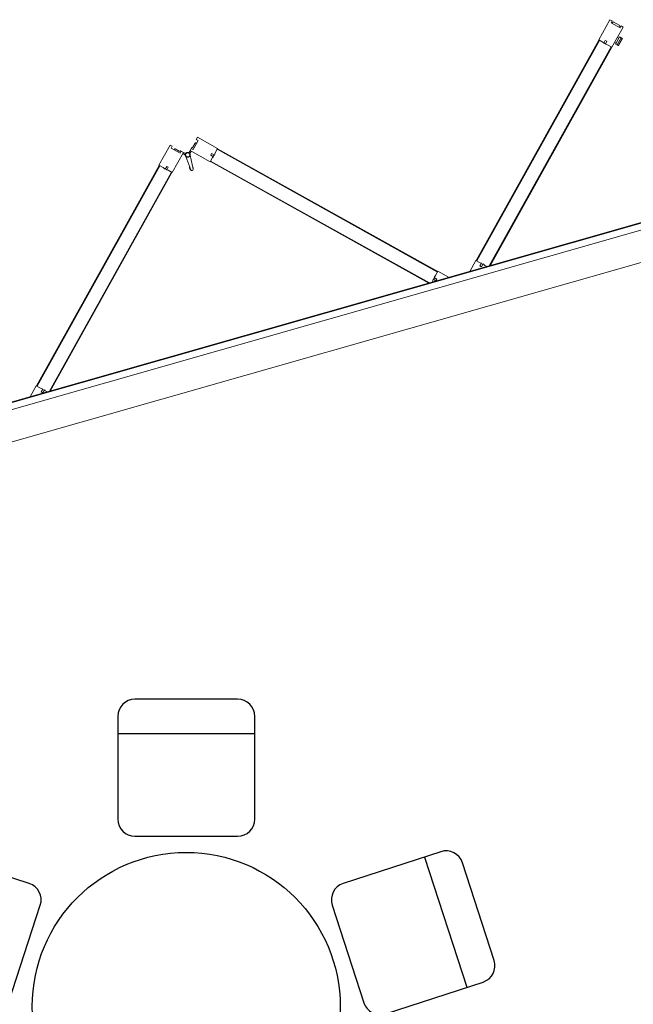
# Model space of a CAD drawing. Header units: inches. Extents: x 424 to 2043, y -237 to 445.
# Tile 100 of 256: x 738.88 to 740.89, y -138.59 to -135.36. Entities that reach past the tile are written whole.
import ezdxf

# ---------------------------------------------------------------- set-up
doc = ezdxf.new("R2010")
doc.units = ezdxf.units.IN
doc.header["$MEASUREMENT"] = 0
doc.layers.add('A-DOOR', color=31, linetype='Continuous', lineweight=9)
doc.layers.add('KH', color=8, linetype='Continuous')

# ---------------------------------------------------------------- blocks, each defined once
blk = doc.blocks.new('5-panel_Bi-fold_external_door_10806 - Type 1-V6-اول')
at = {"layer": 'A-DOOR'}
for p, q in [((-0.1205, 0.7449), (-0.1742, 0.6912)), ((-0.1148, 0.7393), (-0.1205, 0.7449)), ((-0.0274, 0.7449), (-0.033, 0.7393)), ((0.0264, 0.6912), (-0.0274, 0.7449)), ((1.3827, 0.745), (1.3289, 0.6912)), ((1.3884, 0.7393), (1.3827, 0.745)), ((-0.1198, 0.7343), (-0.1148, 0.7393)), ((-0.0957, 0.7103), (-0.1198, 0.7343)), ((-0.1103, 0.7284), (-0.112, 0.7266)), ((-0.1103, 0.7284), (-0.112, 0.7266)), ((-0.1103, 0.7284), (-0.112, 0.7266)), ((-0.097, 0.7173), (-0.1081, 0.7284)), ((-0.0908, 0.7153), (-0.0957, 0.7103)), ((-0.0909, 0.7151), (-0.0924, 0.7165)), ((-0.0851, 0.7096), (-0.0908, 0.7153)), ((-0.0571, 0.7153), (-0.0627, 0.7096)), ((-0.0521, 0.7103), (-0.0571, 0.7153)), ((-0.0554, 0.7165), (-0.0569, 0.7151)), ((-0.0281, 0.7343), (-0.0521, 0.7103)), ((-0.0397, 0.7284), (-0.0508, 0.7173)), ((-0.0358, 0.7266), (-0.0376, 0.7284)), ((-0.0358, 0.7266), (-0.0376, 0.7284)), ((-0.0358, 0.7266), (-0.0376, 0.7284)), ((-0.033, 0.7393), (-0.0281, 0.7343)), ((1.3834, 0.7343), (1.3884, 0.7393)), ((1.4074, 0.7103), (1.3834, 0.7343)), ((1.3912, 0.7354), (1.3868, 0.731)), ((1.4085, 0.7181), (1.3912, 0.7354)), ((1.4069, 0.7165), (1.4085, 0.7181)), ((1.4103, 0.7131), (1.4069, 0.7165)), ((1.4124, 0.7153), (1.4074, 0.7103)), ((1.418, 0.7096), (1.4124, 0.7153)), ((-0.7598, 0.1042), (-0.1735, 0.6905)), ((-0.7584, 0.1027), (-0.1721, 0.6891)), ((-0.1742, 0.6912), (-0.1627, 0.6797)), ((-0.1735, 0.6905), (-0.1721, 0.6891)), ((-0.1627, 0.6797), (-0.158, 0.6731)), ((-0.158, 0.6731), (-0.1507, 0.6804)), ((-0.1507, 0.6804), (-0.1464, 0.6762)), ((-0.1389, 0.6558), (-0.0851, 0.7096)), ((-0.0879, 0.7068), (-0.0837, 0.7025)), ((-0.0797, 0.7039), (-0.0853, 0.7094)), ((-0.0812, 0.695), (-0.0779, 0.648)), ((-0.0699, 0.648), (-0.0666, 0.695)), ((-0.0625, 0.7094), (-0.0681, 0.7039)), ((-0.0674, 0.7031), (-0.0676, 0.7033)), ((-0.0674, 0.7031), (-0.0676, 0.7033)), ((-0.0674, 0.7031), (-0.0676, 0.7033)), ((-0.0674, 0.7031), (-0.0676, 0.7033)), ((-0.0674, 0.7031), (-0.0676, 0.7033)), ((-0.0674, 0.7031), (-0.0676, 0.7033)), ((-0.0674, 0.7031), (-0.0676, 0.7033)), ((-0.0674, 0.7031), (-0.0676, 0.7033)), ((-0.0674, 0.7031), (-0.0676, 0.7033)), ((-0.0642, 0.7025), (-0.0599, 0.7068)), ((-0.0627, 0.7096), (-0.009, 0.6558)), ((-0.0014, 0.6762), (0.0029, 0.6804)), ((0.0029, 0.6804), (0.0102, 0.6731)), ((0.0102, 0.6731), (0.0148, 0.6797)), ((0.0148, 0.6797), (0.0264, 0.6912)), ((0.0243, 0.6891), (0.0257, 0.6905)), ((0.0243, 0.6891), (0.6106, 0.1027)), ((0.0257, 0.6905), (0.612, 0.1042)), ((1.3297, 0.6905), (0.7433, 0.1042)), ((1.3311, 0.6891), (0.7447, 0.1028)), ((1.3289, 0.6912), (1.3401, 0.6801)), ((1.3297, 0.6905), (1.3311, 0.6891)), ((1.3401, 0.6801), (1.3422, 0.6765)), ((1.3422, 0.6765), (1.3493, 0.6836)), ((1.3535, 0.6794), (1.3462, 0.672)), ((1.3493, 0.6836), (1.3535, 0.6794)), ((1.3643, 0.6559), (1.418, 0.7096)), ((1.3943, 0.6788), (1.3907, 0.6823)), ((1.3943, 0.6788), (1.3976, 0.682)), ((1.3976, 0.682), (1.4015, 0.6781)), ((-0.7235, 0.0755), (-0.141, 0.658)), ((-0.7207, 0.0755), (-0.1396, 0.6566)), ((-0.1571, 0.6741), (-0.1528, 0.6698)), ((-0.1464, 0.6762), (-0.1536, 0.6691)), ((-0.1536, 0.6691), (-0.15, 0.667)), ((-0.15, 0.667), (-0.1389, 0.6558)), ((-0.141, 0.658), (-0.1396, 0.6566)), ((-0.0796, 0.6523), (-0.0777, 0.647)), ((-0.0796, 0.6523), (-0.0779, 0.648)), ((-0.0777, 0.647), (-0.0796, 0.6523)), ((-0.0777, 0.647), (-0.0778, 0.6474)), ((-0.0701, 0.647), (-0.0683, 0.6523)), ((-0.0683, 0.6523), (-0.0701, 0.647)), ((-0.0701, 0.647), (-0.07, 0.6474)), ((-0.0683, 0.6523), (-0.0699, 0.648)), ((-0.009, 0.6558), (0.0022, 0.667)), ((-0.0083, 0.6566), (-0.0069, 0.658)), ((-0.0083, 0.6566), (0.5728, 0.0755)), ((-0.0069, 0.658), (0.5757, 0.0755)), ((0.0057, 0.6691), (-0.0014, 0.6762)), ((0.0022, 0.667), (0.0057, 0.6691)), ((0.005, 0.6698), (0.0092, 0.6741)), ((1.3622, 0.658), (0.7797, 0.0755)), ((1.3636, 0.6566), (0.7825, 0.0755)), ((1.3429, 0.6773), (1.3472, 0.673)), ((1.3462, 0.672), (1.3528, 0.6674)), ((1.3528, 0.6674), (1.3643, 0.6559)), ((1.3622, 0.658), (1.3636, 0.6566)), ((1.3775, 0.669), (1.381, 0.6655)), ((1.3785, 0.6629), (1.381, 0.6655)), ((1.3824, 0.659), (1.3785, 0.6629)), ((1.3943, 0.6788), (1.381, 0.6655)), ((1.4015, 0.6781), (1.3824, 0.659)), ((1.3833, 0.6581), (1.3824, 0.659)), ((1.3855, 0.6559), (1.3833, 0.6581)), ((1.3855, 0.6559), (1.4046, 0.675)), ((1.3855, 0.6559), (1.4046, 0.675)), ((1.3861, 0.6553), (1.3855, 0.6559)), ((1.3861, 0.6553), (1.4052, 0.6744)), ((1.4015, 0.6781), (1.4024, 0.6772)), ((1.4024, 0.6772), (1.4046, 0.675)), ((1.4046, 0.675), (1.4052, 0.6744)), ((-0.7605, 0.1049), (-0.7899, 0.0755)), ((-0.749, 0.0933), (-0.7605, 0.1049)), ((-0.7584, 0.1027), (-0.7598, 0.1042)), ((0.6127, 0.1049), (0.6012, 0.0933)), ((0.612, 0.1042), (0.6106, 0.1027)), ((0.6421, 0.0755), (0.6127, 0.1049)), ((0.7426, 0.1049), (0.7132, 0.0755)), ((0.7538, 0.0937), (0.7426, 0.1049)), ((0.7447, 0.1028), (0.7433, 0.1042)), ((2.581, 0.0759), (-2.331, 0.0759)), ((2.581, 0.0737), (-2.331, 0.0737)), ((-0.7498, 0.0814), (-0.7424, 0.0887)), ((-0.7455, 0.0771), (-0.7498, 0.0814)), ((-0.7424, 0.0887), (-0.749, 0.0933)), ((-0.7384, 0.0842), (-0.7455, 0.0771)), ((-0.7391, 0.0835), (-0.7434, 0.0877)), ((-0.7363, 0.0807), (-0.7384, 0.0842)), ((-0.7311, 0.0755), (-0.7363, 0.0807)), ((0.5885, 0.0807), (0.5833, 0.0755)), ((0.5906, 0.0842), (0.5885, 0.0807)), ((0.5977, 0.0771), (0.5906, 0.0842)), ((0.5956, 0.0877), (0.5913, 0.0835)), ((0.6012, 0.0933), (0.5946, 0.0887)), ((0.5946, 0.0887), (0.6019, 0.0814)), ((0.6019, 0.0814), (0.5977, 0.0771)), ((0.7502, 0.0846), (0.7573, 0.0917)), ((0.7545, 0.0803), (0.7502, 0.0846)), ((0.7573, 0.0917), (0.7538, 0.0937)), ((0.7618, 0.0877), (0.7545, 0.0803)), ((0.7608, 0.0867), (0.7566, 0.0909)), ((0.7664, 0.0811), (0.7618, 0.0877)), ((0.772, 0.0755), (0.7664, 0.0811)), ((-2.331, 0.0516), (2.581, 0.0516)), ((-2.331, -0.05), (2.581, -0.05))]:
    blk.add_line(p, q, dxfattribs=at)
at = {"layer": 'A-DOOR', "flags": 128}
for points in [[(-0.0739, 0.7063), (-0.0742, 0.7063), (-0.0746, 0.7063), (-0.0749, 0.7063), (-0.0752, 0.7062), (-0.0755, 0.7062), (-0.0758, 0.7061), (-0.0761, 0.706), (-0.0764, 0.7059), (-0.0767, 0.7058), (-0.077, 0.7057), (-0.0773, 0.7056), (-0.0776, 0.7054), (-0.0779, 0.7053), (-0.0782, 0.7051), (-0.0784, 0.7049), (-0.0787, 0.7048), (-0.0789, 0.7046), (-0.0792, 0.7044), (-0.0794, 0.7041), (-0.0797, 0.7039), (-0.0799, 0.7037), (-0.0801, 0.7034), (-0.0803, 0.7032), (-0.0805, 0.7029), (-0.0806, 0.7027), (-0.0808, 0.7024), (-0.081, 0.7021), (-0.0811, 0.7018), (-0.0812, 0.7015), (-0.0814, 0.7012), (-0.0815, 0.7009), (-0.0816, 0.7006), (-0.0817, 0.7003), (-0.0817, 0.7), (-0.0818, 0.6997), (-0.0818, 0.6994), (-0.0819, 0.6991), (-0.0819, 0.6987), (-0.0819, 0.6984), (-0.0819, 0.6981), (-0.0819, 0.6978), (-0.0819, 0.6975), (-0.0818, 0.6972), (-0.0818, 0.6968), (-0.0817, 0.6965), (-0.0816, 0.6962), (-0.0815, 0.6959), (-0.0814, 0.6956), (-0.0813, 0.6953), (-0.0812, 0.695), (-0.0811, 0.6947), (-0.0809, 0.6944), (-0.0807, 0.6942), (-0.0806, 0.6939), (-0.0804, 0.6936), (-0.0802, 0.6934), (-0.08, 0.6931), (-0.0798, 0.6929), (-0.0796, 0.6927), (-0.0793, 0.6924), (-0.0791, 0.6922), (-0.0788, 0.692), (-0.0786, 0.6918), (-0.0783, 0.6917), (-0.078, 0.6915), (-0.0778, 0.6913), (-0.0775, 0.6912), (-0.0772, 0.691), (-0.0769, 0.6909), (-0.0766, 0.6908), (-0.0763, 0.6907), (-0.076, 0.6906), (-0.0757, 0.6905), (-0.0754, 0.6905), (-0.075, 0.6904), (-0.0747, 0.6904), (-0.0744, 0.6904), (-0.0741, 0.6903), (-0.0739, 0.6903)], [(-0.0801, 0.7034), (-0.0803, 0.7032), (-0.0805, 0.7029), (-0.0806, 0.7027), (-0.0808, 0.7024), (-0.081, 0.7021), (-0.0811, 0.7018), (-0.0812, 0.7015), (-0.0814, 0.7012), (-0.0815, 0.7009), (-0.0816, 0.7006), (-0.0817, 0.7003), (-0.0817, 0.7), (-0.0818, 0.6997), (-0.0818, 0.6994), (-0.0819, 0.6991), (-0.0819, 0.6987), (-0.0819, 0.6984), (-0.0819, 0.6981), (-0.0819, 0.6978), (-0.0819, 0.6975), (-0.0818, 0.6972), (-0.0818, 0.6968), (-0.0817, 0.6965), (-0.0816, 0.6962), (-0.0815, 0.6959), (-0.0814, 0.6956), (-0.0813, 0.6953), (-0.0812, 0.695), (-0.0811, 0.6947), (-0.0809, 0.6944), (-0.0807, 0.6942), (-0.0806, 0.6939), (-0.0804, 0.6936), (-0.0802, 0.6934), (-0.08, 0.6931), (-0.0798, 0.6929), (-0.0796, 0.6927), (-0.0793, 0.6924), (-0.0791, 0.6922), (-0.0788, 0.692), (-0.0786, 0.6918), (-0.0783, 0.6917), (-0.078, 0.6915), (-0.0778, 0.6913), (-0.0775, 0.6912), (-0.0772, 0.691), (-0.0769, 0.6909), (-0.0766, 0.6908), (-0.0763, 0.6907), (-0.076, 0.6906), (-0.0757, 0.6905), (-0.0754, 0.6905), (-0.075, 0.6904), (-0.0747, 0.6904), (-0.0744, 0.6904), (-0.0741, 0.6903), (-0.0739, 0.6903)], [(-0.0801, 0.7034), (-0.0803, 0.7032), (-0.0805, 0.7029), (-0.0806, 0.7027), (-0.0808, 0.7024), (-0.081, 0.7021), (-0.0811, 0.7018), (-0.0812, 0.7015), (-0.0814, 0.7012), (-0.0815, 0.7009), (-0.0816, 0.7006), (-0.0817, 0.7003), (-0.0817, 0.7), (-0.0818, 0.6997), (-0.0818, 0.6994), (-0.0819, 0.6991), (-0.0819, 0.6987), (-0.0819, 0.6984), (-0.0819, 0.6981), (-0.0819, 0.6978), (-0.0819, 0.6975), (-0.0818, 0.6972), (-0.0818, 0.6968), (-0.0817, 0.6965), (-0.0816, 0.6962), (-0.0815, 0.6959), (-0.0814, 0.6956), (-0.0813, 0.6953), (-0.0812, 0.695), (-0.0811, 0.6947), (-0.0809, 0.6944), (-0.0807, 0.6942), (-0.0806, 0.6939), (-0.0804, 0.6936), (-0.0802, 0.6934), (-0.08, 0.6931), (-0.0798, 0.6929), (-0.0796, 0.6927), (-0.0793, 0.6924), (-0.0791, 0.6922), (-0.0788, 0.692), (-0.0786, 0.6918), (-0.0783, 0.6917), (-0.078, 0.6915), (-0.0778, 0.6913), (-0.0775, 0.6912), (-0.0772, 0.691), (-0.0769, 0.6909), (-0.0766, 0.6908), (-0.0763, 0.6907), (-0.076, 0.6906), (-0.0757, 0.6905), (-0.0754, 0.6905), (-0.075, 0.6904), (-0.0747, 0.6904), (-0.0744, 0.6904), (-0.0741, 0.6903), (-0.0739, 0.6903)], [(-0.0801, 0.7034), (-0.0803, 0.7032), (-0.0805, 0.7029), (-0.0806, 0.7027), (-0.0808, 0.7024), (-0.081, 0.7021), (-0.0811, 0.7018), (-0.0812, 0.7015), (-0.0814, 0.7012), (-0.0815, 0.7009), (-0.0816, 0.7006), (-0.0817, 0.7003), (-0.0817, 0.7), (-0.0818, 0.6997), (-0.0818, 0.6994), (-0.0819, 0.6991), (-0.0819, 0.6987), (-0.0819, 0.6984), (-0.0819, 0.6981), (-0.0819, 0.6978), (-0.0819, 0.6975), (-0.0818, 0.6972), (-0.0818, 0.6968), (-0.0817, 0.6965), (-0.0816, 0.6962), (-0.0815, 0.6959), (-0.0814, 0.6956), (-0.0813, 0.6953), (-0.0812, 0.695), (-0.0811, 0.6947), (-0.0809, 0.6944), (-0.0807, 0.6942), (-0.0806, 0.6939), (-0.0804, 0.6936), (-0.0802, 0.6934), (-0.08, 0.6931), (-0.0798, 0.6929), (-0.0796, 0.6927), (-0.0793, 0.6924), (-0.0791, 0.6922), (-0.0788, 0.692), (-0.0786, 0.6918), (-0.0783, 0.6917), (-0.078, 0.6915), (-0.0778, 0.6913), (-0.0775, 0.6912), (-0.0772, 0.691), (-0.0769, 0.6909), (-0.0766, 0.6908), (-0.0763, 0.6907), (-0.076, 0.6906), (-0.0757, 0.6905), (-0.0754, 0.6905), (-0.075, 0.6904), (-0.0747, 0.6904), (-0.0744, 0.6904), (-0.0741, 0.6903), (-0.0739, 0.6903)], [(-0.0801, 0.7034), (-0.0803, 0.7032), (-0.0805, 0.7029), (-0.0806, 0.7027), (-0.0808, 0.7024), (-0.081, 0.7021), (-0.0811, 0.7018), (-0.0812, 0.7015), (-0.0814, 0.7012), (-0.0815, 0.7009), (-0.0816, 0.7006), (-0.0817, 0.7003), (-0.0817, 0.7), (-0.0818, 0.6997), (-0.0818, 0.6994), (-0.0819, 0.6991), (-0.0819, 0.6987), (-0.0819, 0.6984), (-0.0819, 0.6981), (-0.0819, 0.6978), (-0.0819, 0.6975), (-0.0818, 0.6972), (-0.0818, 0.6968), (-0.0817, 0.6965), (-0.0816, 0.6962), (-0.0815, 0.6959), (-0.0814, 0.6956), (-0.0813, 0.6953), (-0.0812, 0.695), (-0.0811, 0.6947), (-0.0809, 0.6944), (-0.0807, 0.6942), (-0.0806, 0.6939), (-0.0804, 0.6936), (-0.0802, 0.6934), (-0.08, 0.6931), (-0.0798, 0.6929), (-0.0796, 0.6927), (-0.0793, 0.6924), (-0.0791, 0.6922), (-0.0788, 0.692), (-0.0786, 0.6918), (-0.0783, 0.6917), (-0.078, 0.6915), (-0.0778, 0.6913), (-0.0775, 0.6912), (-0.0772, 0.691), (-0.0769, 0.6909), (-0.0766, 0.6908), (-0.0763, 0.6907), (-0.076, 0.6906), (-0.0757, 0.6905), (-0.0754, 0.6905), (-0.075, 0.6904), (-0.0747, 0.6904), (-0.0744, 0.6904), (-0.0741, 0.6903), (-0.0739, 0.6903)], [(-0.0808, 0.7024), (-0.081, 0.7021), (-0.0811, 0.7018), (-0.0812, 0.7015), (-0.0814, 0.7012), (-0.0815, 0.7009), (-0.0816, 0.7006), (-0.0817, 0.7003), (-0.0817, 0.7), (-0.0818, 0.6997), (-0.0818, 0.6994), (-0.0819, 0.6991), (-0.0819, 0.6987), (-0.0819, 0.6984), (-0.0819, 0.6981), (-0.0819, 0.6978), (-0.0819, 0.6975), (-0.0818, 0.6972), (-0.0818, 0.6968), (-0.0817, 0.6965), (-0.0816, 0.6962), (-0.0815, 0.6959), (-0.0814, 0.6956), (-0.0813, 0.6953)], [(-0.081, 0.7021), (-0.0811, 0.7018), (-0.0812, 0.7015), (-0.0814, 0.7012), (-0.0815, 0.7009), (-0.0816, 0.7006), (-0.0817, 0.7003), (-0.0817, 0.7), (-0.0818, 0.6997), (-0.0818, 0.6994), (-0.0819, 0.6991), (-0.0819, 0.6987), (-0.0819, 0.6984), (-0.0819, 0.6981), (-0.0819, 0.6978), (-0.0819, 0.6975), (-0.0818, 0.6972), (-0.0818, 0.6968), (-0.0817, 0.6965), (-0.0816, 0.6962), (-0.0815, 0.6959), (-0.0814, 0.6956), (-0.0813, 0.6953)], [(-0.081, 0.7021), (-0.0811, 0.7018), (-0.0812, 0.7015), (-0.0814, 0.7012), (-0.0815, 0.7009), (-0.0816, 0.7006), (-0.0817, 0.7003), (-0.0817, 0.7), (-0.0818, 0.6997), (-0.0818, 0.6994), (-0.0819, 0.6991), (-0.0819, 0.6987), (-0.0819, 0.6984), (-0.0819, 0.6981), (-0.0819, 0.6978), (-0.0819, 0.6975), (-0.0818, 0.6972), (-0.0818, 0.6968), (-0.0817, 0.6965), (-0.0816, 0.6962), (-0.0815, 0.6959), (-0.0814, 0.6956), (-0.0813, 0.6953)], [(-0.081, 0.7021), (-0.0811, 0.7018), (-0.0812, 0.7015), (-0.0814, 0.7012), (-0.0815, 0.7009), (-0.0816, 0.7006), (-0.0817, 0.7003), (-0.0817, 0.7), (-0.0818, 0.6997), (-0.0818, 0.6994), (-0.0819, 0.6991), (-0.0819, 0.6987), (-0.0819, 0.6984), (-0.0819, 0.6981), (-0.0819, 0.6978), (-0.0819, 0.6975), (-0.0818, 0.6972), (-0.0818, 0.6968), (-0.0817, 0.6965), (-0.0816, 0.6962), (-0.0815, 0.6959), (-0.0814, 0.6956), (-0.0813, 0.6953)], [(-0.081, 0.7021), (-0.0811, 0.7018), (-0.0812, 0.7015), (-0.0814, 0.7012), (-0.0815, 0.7009), (-0.0816, 0.7006), (-0.0817, 0.7003), (-0.0817, 0.7), (-0.0818, 0.6997), (-0.0818, 0.6994), (-0.0819, 0.6991), (-0.0819, 0.6987), (-0.0819, 0.6984), (-0.0819, 0.6981), (-0.0819, 0.6978), (-0.0819, 0.6975), (-0.0818, 0.6972), (-0.0818, 0.6968), (-0.0817, 0.6965), (-0.0816, 0.6962), (-0.0815, 0.6959), (-0.0814, 0.6956), (-0.0813, 0.6953)], [(-0.081, 0.7021), (-0.0811, 0.7018), (-0.0812, 0.7015), (-0.0814, 0.7012), (-0.0815, 0.7009), (-0.0816, 0.7006), (-0.0817, 0.7003), (-0.0817, 0.7), (-0.0818, 0.6997), (-0.0818, 0.6994), (-0.0819, 0.6991), (-0.0819, 0.6987), (-0.0819, 0.6984), (-0.0819, 0.6981), (-0.0819, 0.6978), (-0.0819, 0.6975), (-0.0818, 0.6972), (-0.0818, 0.6968), (-0.0817, 0.6965), (-0.0816, 0.6962), (-0.0815, 0.6959), (-0.0814, 0.6956), (-0.0813, 0.6953)], [(-0.081, 0.7021), (-0.0811, 0.7018), (-0.0812, 0.7015), (-0.0814, 0.7012), (-0.0815, 0.7009), (-0.0816, 0.7006), (-0.0817, 0.7003), (-0.0817, 0.7), (-0.0818, 0.6997), (-0.0818, 0.6994), (-0.0819, 0.6991), (-0.0819, 0.6987), (-0.0819, 0.6984), (-0.0819, 0.6981), (-0.0819, 0.6978), (-0.0819, 0.6975), (-0.0818, 0.6972), (-0.0818, 0.6968), (-0.0817, 0.6965), (-0.0816, 0.6962), (-0.0815, 0.6959), (-0.0814, 0.6956), (-0.0813, 0.6953)], [(-0.081, 0.7021), (-0.0811, 0.7018), (-0.0812, 0.7015), (-0.0814, 0.7012), (-0.0815, 0.7009), (-0.0816, 0.7006), (-0.0817, 0.7003), (-0.0817, 0.7), (-0.0818, 0.6997), (-0.0818, 0.6994), (-0.0819, 0.6991), (-0.0819, 0.6987), (-0.0819, 0.6984), (-0.0819, 0.6981), (-0.0819, 0.6978), (-0.0819, 0.6975), (-0.0818, 0.6972), (-0.0818, 0.6968), (-0.0817, 0.6965), (-0.0816, 0.6962), (-0.0815, 0.6959), (-0.0814, 0.6956), (-0.0813, 0.6953)], [(-0.081, 0.7021), (-0.0811, 0.7018), (-0.0812, 0.7015), (-0.0814, 0.7012), (-0.0815, 0.7009), (-0.0816, 0.7006), (-0.0817, 0.7003), (-0.0817, 0.7), (-0.0818, 0.6997), (-0.0818, 0.6994), (-0.0819, 0.6991), (-0.0819, 0.6987), (-0.0819, 0.6984), (-0.0819, 0.6981), (-0.0819, 0.6978), (-0.0819, 0.6975), (-0.0818, 0.6972), (-0.0818, 0.6968), (-0.0817, 0.6965), (-0.0816, 0.6962), (-0.0815, 0.6959), (-0.0814, 0.6956), (-0.0813, 0.6953)], [(-0.0801, 0.7034), (-0.0803, 0.7032), (-0.0805, 0.7029)], [(-0.0801, 0.7034), (-0.0803, 0.7032), (-0.0805, 0.7029)], [(-0.0801, 0.7034), (-0.0803, 0.7032), (-0.0805, 0.7029)], [(-0.0801, 0.7034), (-0.0803, 0.7032), (-0.0805, 0.7029)], [(-0.0801, 0.7034), (-0.0803, 0.7032), (-0.0805, 0.7029)], [(-0.0801, 0.7034), (-0.0803, 0.7032), (-0.0805, 0.7029)], [(-0.0801, 0.7034), (-0.0803, 0.7032), (-0.0805, 0.7029)], [(-0.0801, 0.7034), (-0.0803, 0.7032), (-0.0805, 0.7029)], [(-0.0801, 0.7034), (-0.0803, 0.7032), (-0.0805, 0.7029)], [(-0.0742, 0.7063), (-0.0746, 0.7063), (-0.0749, 0.7063), (-0.0752, 0.7062), (-0.0755, 0.7062), (-0.0758, 0.7061), (-0.0761, 0.706), (-0.0764, 0.7059), (-0.0767, 0.7058), (-0.077, 0.7057), (-0.0773, 0.7056), (-0.0776, 0.7054), (-0.0779, 0.7053), (-0.0782, 0.7051), (-0.0784, 0.7049), (-0.0787, 0.7048), (-0.0789, 0.7046), (-0.0792, 0.7044), (-0.0794, 0.7041), (-0.0797, 0.7039)], [(-0.0742, 0.7063), (-0.0746, 0.7063), (-0.0749, 0.7063), (-0.0752, 0.7062), (-0.0755, 0.7062), (-0.0758, 0.7061), (-0.0761, 0.706), (-0.0764, 0.7059), (-0.0767, 0.7058), (-0.077, 0.7057), (-0.0773, 0.7056), (-0.0776, 0.7054), (-0.0779, 0.7053), (-0.0782, 0.7051), (-0.0784, 0.7049), (-0.0787, 0.7048), (-0.0789, 0.7046), (-0.0792, 0.7044), (-0.0794, 0.7041), (-0.0797, 0.7039)], [(-0.0742, 0.7063), (-0.0746, 0.7063), (-0.0749, 0.7063), (-0.0752, 0.7062), (-0.0755, 0.7062), (-0.0758, 0.7061), (-0.0761, 0.706), (-0.0764, 0.7059), (-0.0767, 0.7058), (-0.077, 0.7057), (-0.0773, 0.7056), (-0.0776, 0.7054), (-0.0779, 0.7053), (-0.0782, 0.7051), (-0.0784, 0.7049), (-0.0787, 0.7048), (-0.0789, 0.7046), (-0.0792, 0.7044), (-0.0794, 0.7041), (-0.0797, 0.7039)], [(-0.0742, 0.7063), (-0.0746, 0.7063), (-0.0749, 0.7063), (-0.0752, 0.7062), (-0.0755, 0.7062), (-0.0758, 0.7061), (-0.0761, 0.706), (-0.0764, 0.7059), (-0.0767, 0.7058), (-0.077, 0.7057), (-0.0773, 0.7056), (-0.0776, 0.7054), (-0.0779, 0.7053), (-0.0782, 0.7051), (-0.0784, 0.7049), (-0.0787, 0.7048), (-0.0789, 0.7046), (-0.0792, 0.7044), (-0.0794, 0.7041), (-0.0797, 0.7039)], [(-0.0742, 0.7063), (-0.0746, 0.7063), (-0.0749, 0.7063), (-0.0752, 0.7062), (-0.0755, 0.7062), (-0.0758, 0.7061), (-0.0761, 0.706), (-0.0764, 0.7059), (-0.0767, 0.7058), (-0.077, 0.7057), (-0.0773, 0.7056), (-0.0776, 0.7054), (-0.0779, 0.7053), (-0.0782, 0.7051), (-0.0784, 0.7049), (-0.0787, 0.7048), (-0.0789, 0.7046), (-0.0792, 0.7044), (-0.0794, 0.7041), (-0.0797, 0.7039)], [(-0.0739, 0.7063), (-0.0742, 0.7063), (-0.0746, 0.7063), (-0.0749, 0.7063), (-0.0752, 0.7062), (-0.0755, 0.7062), (-0.0758, 0.7061), (-0.0761, 0.706), (-0.0764, 0.7059), (-0.0767, 0.7058), (-0.077, 0.7057), (-0.0773, 0.7056), (-0.0776, 0.7054), (-0.0779, 0.7053), (-0.0782, 0.7051), (-0.0784, 0.7049), (-0.0787, 0.7048), (-0.0789, 0.7046), (-0.0792, 0.7044), (-0.0794, 0.7041), (-0.0797, 0.7039)], [(-0.0739, 0.7063), (-0.0742, 0.7063), (-0.0746, 0.7063), (-0.0749, 0.7063), (-0.0752, 0.7062), (-0.0755, 0.7062), (-0.0758, 0.7061), (-0.0761, 0.706), (-0.0764, 0.7059), (-0.0767, 0.7058), (-0.077, 0.7057), (-0.0773, 0.7056), (-0.0776, 0.7054), (-0.0779, 0.7053), (-0.0782, 0.7051), (-0.0784, 0.7049), (-0.0787, 0.7048), (-0.0789, 0.7046), (-0.0792, 0.7044), (-0.0794, 0.7041), (-0.0797, 0.7039)], [(-0.0739, 0.7063), (-0.0742, 0.7063), (-0.0746, 0.7063), (-0.0749, 0.7063), (-0.0752, 0.7062), (-0.0755, 0.7062), (-0.0758, 0.7061), (-0.0761, 0.706), (-0.0764, 0.7059), (-0.0767, 0.7058), (-0.077, 0.7057), (-0.0773, 0.7056), (-0.0776, 0.7054), (-0.0779, 0.7053), (-0.0782, 0.7051), (-0.0784, 0.7049), (-0.0787, 0.7048), (-0.0789, 0.7046), (-0.0792, 0.7044), (-0.0794, 0.7041), (-0.0797, 0.7039)], [(-0.0739, 0.7063), (-0.0742, 0.7063), (-0.0746, 0.7063), (-0.0749, 0.7063), (-0.0752, 0.7062), (-0.0755, 0.7062), (-0.0758, 0.7061), (-0.0761, 0.706), (-0.0764, 0.7059), (-0.0767, 0.7058), (-0.077, 0.7057), (-0.0773, 0.7056), (-0.0776, 0.7054), (-0.0779, 0.7053), (-0.0782, 0.7051), (-0.0784, 0.7049), (-0.0787, 0.7048), (-0.0789, 0.7046), (-0.0792, 0.7044), (-0.0794, 0.7041), (-0.0797, 0.7039)], [(-0.0742, 0.7063), (-0.0746, 0.7063), (-0.0749, 0.7063), (-0.0752, 0.7062), (-0.0755, 0.7062), (-0.0758, 0.7061), (-0.0761, 0.706), (-0.0764, 0.7059), (-0.0767, 0.7058), (-0.077, 0.7057), (-0.0773, 0.7056), (-0.0776, 0.7054), (-0.0779, 0.7053), (-0.0782, 0.7051), (-0.0784, 0.7049), (-0.0787, 0.7048), (-0.0789, 0.7046), (-0.0792, 0.7044), (-0.0794, 0.7041), (-0.0797, 0.7039)], [(-0.0742, 0.7063), (-0.0746, 0.7063), (-0.0749, 0.7063), (-0.0752, 0.7062), (-0.0755, 0.7062), (-0.0758, 0.7061), (-0.0761, 0.706), (-0.0764, 0.7059), (-0.0767, 0.7058), (-0.077, 0.7057), (-0.0773, 0.7056), (-0.0776, 0.7054), (-0.0779, 0.7053), (-0.0782, 0.7051), (-0.0784, 0.7049), (-0.0787, 0.7048), (-0.0789, 0.7046), (-0.0792, 0.7044), (-0.0794, 0.7041), (-0.0797, 0.7039)], [(-0.0742, 0.7063), (-0.0746, 0.7063), (-0.0749, 0.7063), (-0.0752, 0.7062), (-0.0755, 0.7062), (-0.0758, 0.7061), (-0.0761, 0.706), (-0.0764, 0.7059), (-0.0767, 0.7058), (-0.077, 0.7057), (-0.0773, 0.7056), (-0.0776, 0.7054), (-0.0779, 0.7053), (-0.0782, 0.7051), (-0.0784, 0.7049), (-0.0787, 0.7048), (-0.0789, 0.7046), (-0.0792, 0.7044), (-0.0794, 0.7041), (-0.0797, 0.7039)], [(-0.0742, 0.7063), (-0.0746, 0.7063), (-0.0749, 0.7063), (-0.0752, 0.7062), (-0.0755, 0.7062), (-0.0758, 0.7061), (-0.0761, 0.706), (-0.0764, 0.7059), (-0.0767, 0.7058), (-0.077, 0.7057), (-0.0773, 0.7056), (-0.0776, 0.7054), (-0.0779, 0.7053), (-0.0782, 0.7051), (-0.0784, 0.7049), (-0.0787, 0.7048), (-0.0789, 0.7046), (-0.0792, 0.7044), (-0.0794, 0.7041), (-0.0797, 0.7039)], [(-0.0681, 0.7038), (-0.0683, 0.704), (-0.0685, 0.7042), (-0.0688, 0.7045), (-0.069, 0.7047), (-0.0693, 0.7048), (-0.0695, 0.705), (-0.0698, 0.7052), (-0.0701, 0.7054), (-0.0704, 0.7055), (-0.0706, 0.7056), (-0.0709, 0.7058), (-0.0712, 0.7059), (-0.0715, 0.706), (-0.0718, 0.7061), (-0.0722, 0.7061), (-0.0725, 0.7062), (-0.0728, 0.7063), (-0.0731, 0.7063), (-0.0734, 0.7063), (-0.0737, 0.7063), (-0.0739, 0.7063)], [(-0.0739, 0.6903), (-0.0736, 0.6903), (-0.0733, 0.6904), (-0.073, 0.6904), (-0.0726, 0.6904), (-0.0723, 0.6905), (-0.072, 0.6906), (-0.0717, 0.6907), (-0.0714, 0.6907), (-0.0711, 0.6909), (-0.0708, 0.691), (-0.0705, 0.6911), (-0.0702, 0.6912), (-0.0699, 0.6914), (-0.0697, 0.6916), (-0.0694, 0.6917), (-0.0691, 0.6919), (-0.0689, 0.6921), (-0.0686, 0.6923), (-0.0684, 0.6925), (-0.0682, 0.6928), (-0.068, 0.693), (-0.0677, 0.6932), (-0.0676, 0.6935), (-0.0674, 0.6938), (-0.0672, 0.694), (-0.067, 0.6943), (-0.0669, 0.6946), (-0.0667, 0.6949), (-0.0666, 0.6951), (-0.0665, 0.6954), (-0.0663, 0.6957), (-0.0663, 0.696), (-0.0662, 0.6964), (-0.0661, 0.6967), (-0.066, 0.697), (-0.066, 0.6973), (-0.0659, 0.6976), (-0.0659, 0.6979), (-0.0659, 0.6983), (-0.0659, 0.6986), (-0.0659, 0.6989), (-0.066, 0.6992), (-0.066, 0.6995), (-0.0661, 0.6998), (-0.0661, 0.7002), (-0.0662, 0.7005), (-0.0663, 0.7008), (-0.0664, 0.7011), (-0.0665, 0.7014), (-0.0666, 0.7017), (-0.0668, 0.702), (-0.0669, 0.7022), (-0.0671, 0.7025), (-0.0673, 0.7028), (-0.0674, 0.7031), (-0.0676, 0.7033), (-0.0678, 0.7036), (-0.0681, 0.7038), (-0.0683, 0.704), (-0.0685, 0.7042), (-0.0688, 0.7045), (-0.069, 0.7047), (-0.0693, 0.7048), (-0.0695, 0.705), (-0.0698, 0.7052), (-0.0701, 0.7054), (-0.0704, 0.7055), (-0.0706, 0.7056), (-0.0709, 0.7058), (-0.0712, 0.7059), (-0.0715, 0.706), (-0.0718, 0.7061), (-0.0722, 0.7061), (-0.0725, 0.7062), (-0.0728, 0.7063), (-0.0731, 0.7063), (-0.0734, 0.7063), (-0.0737, 0.7063), (-0.0739, 0.7063)], [(-0.0681, 0.7038), (-0.0683, 0.704), (-0.0685, 0.7042), (-0.0688, 0.7045), (-0.069, 0.7047), (-0.0693, 0.7048), (-0.0695, 0.705), (-0.0698, 0.7052), (-0.0701, 0.7054), (-0.0704, 0.7055), (-0.0706, 0.7056), (-0.0709, 0.7058), (-0.0712, 0.7059), (-0.0715, 0.706), (-0.0718, 0.7061), (-0.0722, 0.7061), (-0.0725, 0.7062), (-0.0728, 0.7063), (-0.0731, 0.7063), (-0.0734, 0.7063), (-0.0737, 0.7063), (-0.0739, 0.7063)], [(-0.0681, 0.7038), (-0.0683, 0.704), (-0.0685, 0.7042), (-0.0688, 0.7045), (-0.069, 0.7047), (-0.0693, 0.7048), (-0.0695, 0.705), (-0.0698, 0.7052), (-0.0701, 0.7054), (-0.0704, 0.7055), (-0.0706, 0.7056), (-0.0709, 0.7058), (-0.0712, 0.7059), (-0.0715, 0.706), (-0.0718, 0.7061), (-0.0722, 0.7061), (-0.0725, 0.7062), (-0.0728, 0.7063), (-0.0731, 0.7063), (-0.0734, 0.7063), (-0.0737, 0.7063), (-0.0739, 0.7063)], [(-0.0681, 0.7038), (-0.0683, 0.704), (-0.0685, 0.7042), (-0.0688, 0.7045), (-0.069, 0.7047), (-0.0693, 0.7048), (-0.0695, 0.705), (-0.0698, 0.7052), (-0.0701, 0.7054), (-0.0704, 0.7055), (-0.0706, 0.7056), (-0.0709, 0.7058), (-0.0712, 0.7059), (-0.0715, 0.706), (-0.0718, 0.7061), (-0.0722, 0.7061), (-0.0725, 0.7062), (-0.0728, 0.7063), (-0.0731, 0.7063), (-0.0734, 0.7063), (-0.0737, 0.7063), (-0.0739, 0.7063)], [(-0.0739, 0.6903), (-0.0736, 0.6903), (-0.0733, 0.6904), (-0.073, 0.6904), (-0.0726, 0.6904), (-0.0723, 0.6905), (-0.072, 0.6906), (-0.0717, 0.6907), (-0.0714, 0.6907), (-0.0711, 0.6909), (-0.0708, 0.691), (-0.0705, 0.6911), (-0.0702, 0.6912), (-0.0699, 0.6914), (-0.0697, 0.6916), (-0.0694, 0.6917), (-0.0691, 0.6919), (-0.0689, 0.6921), (-0.0686, 0.6923), (-0.0684, 0.6925), (-0.0682, 0.6928), (-0.068, 0.693), (-0.0677, 0.6932), (-0.0676, 0.6935), (-0.0674, 0.6938), (-0.0672, 0.694), (-0.067, 0.6943), (-0.0669, 0.6946), (-0.0667, 0.6949), (-0.0666, 0.6951), (-0.0665, 0.6954), (-0.0663, 0.6957), (-0.0663, 0.696), (-0.0662, 0.6964), (-0.0661, 0.6967), (-0.066, 0.697), (-0.066, 0.6973), (-0.0659, 0.6976), (-0.0659, 0.6979), (-0.0659, 0.6983), (-0.0659, 0.6986), (-0.0659, 0.6989), (-0.066, 0.6992), (-0.066, 0.6995), (-0.0661, 0.6998), (-0.0661, 0.7002), (-0.0662, 0.7005), (-0.0663, 0.7008), (-0.0664, 0.7011), (-0.0665, 0.7014), (-0.0666, 0.7017), (-0.0668, 0.702), (-0.0669, 0.7022), (-0.0671, 0.7025), (-0.0673, 0.7028), (-0.0674, 0.7031), (-0.0676, 0.7033)], [(-0.0739, 0.6903), (-0.0736, 0.6903), (-0.0733, 0.6904), (-0.073, 0.6904), (-0.0726, 0.6904), (-0.0723, 0.6905), (-0.072, 0.6906), (-0.0717, 0.6907), (-0.0714, 0.6907), (-0.0711, 0.6909), (-0.0708, 0.691), (-0.0705, 0.6911), (-0.0702, 0.6912), (-0.0699, 0.6914), (-0.0697, 0.6916), (-0.0694, 0.6917), (-0.0691, 0.6919), (-0.0689, 0.6921), (-0.0686, 0.6923), (-0.0684, 0.6925), (-0.0682, 0.6928), (-0.068, 0.693), (-0.0677, 0.6932), (-0.0676, 0.6935), (-0.0674, 0.6938), (-0.0672, 0.694), (-0.067, 0.6943), (-0.0669, 0.6946), (-0.0667, 0.6949), (-0.0666, 0.6951), (-0.0665, 0.6954), (-0.0663, 0.6957), (-0.0663, 0.696), (-0.0662, 0.6964), (-0.0661, 0.6967), (-0.066, 0.697), (-0.066, 0.6973), (-0.0659, 0.6976), (-0.0659, 0.6979), (-0.0659, 0.6983), (-0.0659, 0.6986), (-0.0659, 0.6989), (-0.066, 0.6992), (-0.066, 0.6995), (-0.0661, 0.6998), (-0.0661, 0.7002), (-0.0662, 0.7005), (-0.0663, 0.7008), (-0.0664, 0.7011), (-0.0665, 0.7014), (-0.0666, 0.7017), (-0.0668, 0.702), (-0.0669, 0.7022), (-0.0671, 0.7025), (-0.0673, 0.7028), (-0.0674, 0.7031), (-0.0676, 0.7033)], [(-0.0739, 0.6903), (-0.0736, 0.6903), (-0.0733, 0.6904), (-0.073, 0.6904), (-0.0726, 0.6904), (-0.0723, 0.6905), (-0.072, 0.6906), (-0.0717, 0.6907), (-0.0714, 0.6907), (-0.0711, 0.6909), (-0.0708, 0.691), (-0.0705, 0.6911), (-0.0702, 0.6912), (-0.0699, 0.6914), (-0.0697, 0.6916), (-0.0694, 0.6917), (-0.0691, 0.6919), (-0.0689, 0.6921), (-0.0686, 0.6923), (-0.0684, 0.6925), (-0.0682, 0.6928), (-0.068, 0.693), (-0.0677, 0.6932), (-0.0676, 0.6935), (-0.0674, 0.6938), (-0.0672, 0.694), (-0.067, 0.6943), (-0.0669, 0.6946), (-0.0667, 0.6949), (-0.0666, 0.6951), (-0.0665, 0.6954), (-0.0663, 0.6957), (-0.0663, 0.696), (-0.0662, 0.6964), (-0.0661, 0.6967), (-0.066, 0.697), (-0.066, 0.6973), (-0.0659, 0.6976), (-0.0659, 0.6979), (-0.0659, 0.6983), (-0.0659, 0.6986), (-0.0659, 0.6989), (-0.066, 0.6992), (-0.066, 0.6995), (-0.0661, 0.6998), (-0.0661, 0.7002), (-0.0662, 0.7005), (-0.0663, 0.7008), (-0.0664, 0.7011), (-0.0665, 0.7014), (-0.0666, 0.7017), (-0.0668, 0.702), (-0.0669, 0.7022), (-0.0671, 0.7025), (-0.0673, 0.7028), (-0.0674, 0.7031), (-0.0676, 0.7033)], [(-0.0739, 0.6903), (-0.0736, 0.6903), (-0.0733, 0.6904), (-0.073, 0.6904), (-0.0726, 0.6904), (-0.0723, 0.6905), (-0.072, 0.6906), (-0.0717, 0.6907), (-0.0714, 0.6907), (-0.0711, 0.6909), (-0.0708, 0.691), (-0.0705, 0.6911), (-0.0702, 0.6912), (-0.0699, 0.6914), (-0.0697, 0.6916), (-0.0694, 0.6917), (-0.0691, 0.6919), (-0.0689, 0.6921), (-0.0686, 0.6923), (-0.0684, 0.6925), (-0.0682, 0.6928), (-0.068, 0.693), (-0.0677, 0.6932), (-0.0676, 0.6935), (-0.0674, 0.6938), (-0.0672, 0.694), (-0.067, 0.6943), (-0.0669, 0.6946), (-0.0667, 0.6949), (-0.0666, 0.6951), (-0.0665, 0.6954), (-0.0663, 0.6957), (-0.0663, 0.696), (-0.0662, 0.6964), (-0.0661, 0.6967), (-0.066, 0.697), (-0.066, 0.6973), (-0.0659, 0.6976), (-0.0659, 0.6979), (-0.0659, 0.6983), (-0.0659, 0.6986), (-0.0659, 0.6989), (-0.066, 0.6992), (-0.066, 0.6995), (-0.0661, 0.6998), (-0.0661, 0.7002), (-0.0662, 0.7005), (-0.0663, 0.7008), (-0.0664, 0.7011), (-0.0665, 0.7014), (-0.0666, 0.7017), (-0.0668, 0.702), (-0.0669, 0.7022), (-0.0671, 0.7025), (-0.0673, 0.7028), (-0.0674, 0.7031), (-0.0676, 0.7033)], [(-0.0681, 0.7038), (-0.0683, 0.704), (-0.0685, 0.7042), (-0.0688, 0.7045), (-0.069, 0.7047), (-0.0693, 0.7048), (-0.0695, 0.705), (-0.0698, 0.7052), (-0.0701, 0.7054), (-0.0704, 0.7055), (-0.0706, 0.7056), (-0.0709, 0.7058), (-0.0712, 0.7059), (-0.0715, 0.706), (-0.0718, 0.7061), (-0.0722, 0.7061), (-0.0725, 0.7062), (-0.0728, 0.7063), (-0.0731, 0.7063), (-0.0734, 0.7063), (-0.0737, 0.7063)], [(-0.0681, 0.7038), (-0.0683, 0.704), (-0.0685, 0.7042), (-0.0688, 0.7045), (-0.069, 0.7047), (-0.0693, 0.7048), (-0.0695, 0.705), (-0.0698, 0.7052), (-0.0701, 0.7054), (-0.0704, 0.7055), (-0.0706, 0.7056), (-0.0709, 0.7058), (-0.0712, 0.7059), (-0.0715, 0.706), (-0.0718, 0.7061), (-0.0722, 0.7061), (-0.0725, 0.7062), (-0.0728, 0.7063), (-0.0731, 0.7063), (-0.0734, 0.7063), (-0.0737, 0.7063)], [(-0.0681, 0.7038), (-0.0683, 0.704), (-0.0685, 0.7042), (-0.0688, 0.7045), (-0.069, 0.7047), (-0.0693, 0.7048), (-0.0695, 0.705), (-0.0698, 0.7052), (-0.0701, 0.7054), (-0.0704, 0.7055), (-0.0706, 0.7056), (-0.0709, 0.7058), (-0.0712, 0.7059), (-0.0715, 0.706), (-0.0718, 0.7061), (-0.0722, 0.7061), (-0.0725, 0.7062), (-0.0728, 0.7063), (-0.0731, 0.7063), (-0.0734, 0.7063), (-0.0737, 0.7063)], [(-0.0681, 0.7038), (-0.0683, 0.704), (-0.0685, 0.7042), (-0.0688, 0.7045), (-0.069, 0.7047), (-0.0693, 0.7048), (-0.0695, 0.705), (-0.0698, 0.7052), (-0.0701, 0.7054), (-0.0704, 0.7055), (-0.0706, 0.7056), (-0.0709, 0.7058), (-0.0712, 0.7059), (-0.0715, 0.706), (-0.0718, 0.7061), (-0.0722, 0.7061), (-0.0725, 0.7062), (-0.0728, 0.7063), (-0.0731, 0.7063), (-0.0734, 0.7063), (-0.0737, 0.7063)], [(-0.0681, 0.7038), (-0.0683, 0.704), (-0.0685, 0.7042), (-0.0688, 0.7045), (-0.069, 0.7047), (-0.0693, 0.7048), (-0.0695, 0.705), (-0.0698, 0.7052), (-0.0701, 0.7054), (-0.0704, 0.7055), (-0.0706, 0.7056), (-0.0709, 0.7058), (-0.0712, 0.7059), (-0.0715, 0.706), (-0.0718, 0.7061), (-0.0722, 0.7061), (-0.0725, 0.7062), (-0.0728, 0.7063), (-0.0731, 0.7063), (-0.0734, 0.7063), (-0.0737, 0.7063)], [(-0.0681, 0.7038), (-0.0683, 0.704), (-0.0685, 0.7042), (-0.0688, 0.7045), (-0.069, 0.7047), (-0.0693, 0.7048), (-0.0695, 0.705), (-0.0698, 0.7052), (-0.0701, 0.7054), (-0.0704, 0.7055), (-0.0706, 0.7056), (-0.0709, 0.7058), (-0.0712, 0.7059), (-0.0715, 0.706), (-0.0718, 0.7061), (-0.0722, 0.7061), (-0.0725, 0.7062), (-0.0728, 0.7063), (-0.0731, 0.7063), (-0.0734, 0.7063), (-0.0737, 0.7063)], [(-0.0681, 0.7038), (-0.0683, 0.704), (-0.0685, 0.7042), (-0.0688, 0.7045), (-0.069, 0.7047), (-0.0693, 0.7048), (-0.0695, 0.705), (-0.0698, 0.7052), (-0.0701, 0.7054), (-0.0704, 0.7055), (-0.0706, 0.7056), (-0.0709, 0.7058), (-0.0712, 0.7059), (-0.0715, 0.706), (-0.0718, 0.7061), (-0.0722, 0.7061), (-0.0725, 0.7062), (-0.0728, 0.7063), (-0.0731, 0.7063), (-0.0734, 0.7063), (-0.0737, 0.7063)], [(-0.0681, 0.7038), (-0.0683, 0.704), (-0.0685, 0.7042), (-0.0688, 0.7045), (-0.069, 0.7047), (-0.0693, 0.7048), (-0.0695, 0.705), (-0.0698, 0.7052), (-0.0701, 0.7054), (-0.0704, 0.7055), (-0.0706, 0.7056), (-0.0709, 0.7058), (-0.0712, 0.7059), (-0.0715, 0.706), (-0.0718, 0.7061), (-0.0722, 0.7061), (-0.0725, 0.7062), (-0.0728, 0.7063), (-0.0731, 0.7063), (-0.0734, 0.7063), (-0.0737, 0.7063)], [(-0.0681, 0.7038), (-0.0683, 0.704), (-0.0685, 0.7042), (-0.0688, 0.7045), (-0.069, 0.7047), (-0.0693, 0.7048), (-0.0695, 0.705), (-0.0698, 0.7052), (-0.0701, 0.7054), (-0.0704, 0.7055), (-0.0706, 0.7056), (-0.0709, 0.7058), (-0.0712, 0.7059), (-0.0715, 0.706), (-0.0718, 0.7061), (-0.0722, 0.7061), (-0.0725, 0.7062), (-0.0728, 0.7063), (-0.0731, 0.7063), (-0.0734, 0.7063), (-0.0737, 0.7063)], [(-0.0665, 0.6954), (-0.0663, 0.6957), (-0.0663, 0.696), (-0.0662, 0.6964), (-0.0661, 0.6967), (-0.066, 0.697), (-0.066, 0.6973), (-0.0659, 0.6976), (-0.0659, 0.6979), (-0.0659, 0.6983), (-0.0659, 0.6986), (-0.0659, 0.6989), (-0.066, 0.6992), (-0.066, 0.6995), (-0.0661, 0.6998), (-0.0661, 0.7002), (-0.0662, 0.7005), (-0.0663, 0.7008), (-0.0664, 0.7011), (-0.0665, 0.7014), (-0.0666, 0.7017), (-0.0668, 0.702), (-0.0669, 0.7022)], [(-0.0665, 0.6954), (-0.0663, 0.6957), (-0.0663, 0.696), (-0.0662, 0.6964), (-0.0661, 0.6967), (-0.066, 0.697), (-0.066, 0.6973), (-0.0659, 0.6976), (-0.0659, 0.6979), (-0.0659, 0.6983), (-0.0659, 0.6986), (-0.0659, 0.6989), (-0.066, 0.6992), (-0.066, 0.6995), (-0.0661, 0.6998), (-0.0661, 0.7002), (-0.0662, 0.7005), (-0.0663, 0.7008), (-0.0664, 0.7011), (-0.0665, 0.7014), (-0.0666, 0.7017), (-0.0668, 0.702)], [(-0.0665, 0.6954), (-0.0663, 0.6957), (-0.0663, 0.696), (-0.0662, 0.6964), (-0.0661, 0.6967), (-0.066, 0.697), (-0.066, 0.6973), (-0.0659, 0.6976), (-0.0659, 0.6979), (-0.0659, 0.6983), (-0.0659, 0.6986), (-0.0659, 0.6989), (-0.066, 0.6992), (-0.066, 0.6995), (-0.0661, 0.6998), (-0.0661, 0.7002), (-0.0662, 0.7005), (-0.0663, 0.7008), (-0.0664, 0.7011), (-0.0665, 0.7014), (-0.0666, 0.7017), (-0.0668, 0.702)], [(-0.0665, 0.6954), (-0.0663, 0.6957), (-0.0663, 0.696), (-0.0662, 0.6964), (-0.0661, 0.6967), (-0.066, 0.697), (-0.066, 0.6973), (-0.0659, 0.6976), (-0.0659, 0.6979), (-0.0659, 0.6983), (-0.0659, 0.6986), (-0.0659, 0.6989), (-0.066, 0.6992), (-0.066, 0.6995), (-0.0661, 0.6998), (-0.0661, 0.7002), (-0.0662, 0.7005), (-0.0663, 0.7008), (-0.0664, 0.7011), (-0.0665, 0.7014), (-0.0666, 0.7017), (-0.0668, 0.702)], [(-0.0665, 0.6954), (-0.0663, 0.6957), (-0.0663, 0.696), (-0.0662, 0.6964), (-0.0661, 0.6967), (-0.066, 0.697), (-0.066, 0.6973), (-0.0659, 0.6976), (-0.0659, 0.6979), (-0.0659, 0.6983), (-0.0659, 0.6986), (-0.0659, 0.6989), (-0.066, 0.6992), (-0.066, 0.6995), (-0.0661, 0.6998), (-0.0661, 0.7002), (-0.0662, 0.7005), (-0.0663, 0.7008), (-0.0664, 0.7011), (-0.0665, 0.7014), (-0.0666, 0.7017), (-0.0668, 0.702)], [(-0.0665, 0.6954), (-0.0663, 0.6957), (-0.0663, 0.696), (-0.0662, 0.6964), (-0.0661, 0.6967), (-0.066, 0.697), (-0.066, 0.6973), (-0.0659, 0.6976), (-0.0659, 0.6979), (-0.0659, 0.6983), (-0.0659, 0.6986), (-0.0659, 0.6989), (-0.066, 0.6992), (-0.066, 0.6995), (-0.0661, 0.6998), (-0.0661, 0.7002), (-0.0662, 0.7005), (-0.0663, 0.7008), (-0.0664, 0.7011), (-0.0665, 0.7014), (-0.0666, 0.7017), (-0.0668, 0.702)], [(-0.0665, 0.6954), (-0.0663, 0.6957), (-0.0663, 0.696), (-0.0662, 0.6964), (-0.0661, 0.6967), (-0.066, 0.697), (-0.066, 0.6973), (-0.0659, 0.6976), (-0.0659, 0.6979), (-0.0659, 0.6983), (-0.0659, 0.6986), (-0.0659, 0.6989), (-0.066, 0.6992), (-0.066, 0.6995), (-0.0661, 0.6998), (-0.0661, 0.7002), (-0.0662, 0.7005), (-0.0663, 0.7008), (-0.0664, 0.7011), (-0.0665, 0.7014), (-0.0666, 0.7017), (-0.0668, 0.702)], [(-0.0665, 0.6954), (-0.0663, 0.6957), (-0.0663, 0.696), (-0.0662, 0.6964), (-0.0661, 0.6967), (-0.066, 0.697), (-0.066, 0.6973), (-0.0659, 0.6976), (-0.0659, 0.6979), (-0.0659, 0.6983), (-0.0659, 0.6986), (-0.0659, 0.6989), (-0.066, 0.6992), (-0.066, 0.6995), (-0.0661, 0.6998), (-0.0661, 0.7002), (-0.0662, 0.7005), (-0.0663, 0.7008), (-0.0664, 0.7011), (-0.0665, 0.7014), (-0.0666, 0.7017), (-0.0668, 0.702)], [(-0.0665, 0.6954), (-0.0663, 0.6957), (-0.0663, 0.696), (-0.0662, 0.6964), (-0.0661, 0.6967), (-0.066, 0.697), (-0.066, 0.6973), (-0.0659, 0.6976), (-0.0659, 0.6979), (-0.0659, 0.6983), (-0.0659, 0.6986), (-0.0659, 0.6989), (-0.066, 0.6992), (-0.066, 0.6995), (-0.0661, 0.6998), (-0.0661, 0.7002), (-0.0662, 0.7005), (-0.0663, 0.7008), (-0.0664, 0.7011), (-0.0665, 0.7014), (-0.0666, 0.7017), (-0.0668, 0.702)]]:
    blk.add_lwpolyline(points, dxfattribs=at)
at = {"layer": 'A-DOOR'}
for centre, radius, start, end in [((-0.1092, 0.7273), 0.0015, 45, 135), ((-0.1092, 0.7273), 0.0015, 45, 135), ((-0.1092, 0.7273), 0.0015, 45, 135), ((-0.0956, 0.7187), 0.002, 225, 296.79), ((-0.0956, 0.7187), 0.002, 239.358, 296.79), ((-0.0956, 0.7187), 0.002, 239.358, 296.79), ((-0.0938, 0.7151), 0.002, 45, 116.79), ((-0.0938, 0.7151), 0.002, 45, 102.432), ((-0.0938, 0.7151), 0.002, 45, 102.432), ((-0.054, 0.7151), 0.002, 63.21, 135), ((-0.0522, 0.7187), 0.002, 243.21, 315), ((-0.0522, 0.7187), 0.002, 243.21, 257.568), ((-0.0522, 0.7187), 0.002, 243.21, 257.568), ((-0.0522, 0.7187), 0.002, 271.926, 315), ((-0.0522, 0.7187), 0.002, 271.926, 315), ((-0.0386, 0.7273), 0.0015, 45, 135), ((-0.0386, 0.7273), 0.0015, 45, 135), ((-0.0386, 0.7273), 0.0015, 45, 135), ((-0.0957, 0.7117), 0.001, 240, 285), ((-0.0957, 0.7117), 0.001, 240, 285), ((-0.0957, 0.7117), 0.001, 240, 285), ((-0.0879, 0.6982), 0.00601, 0.5847, 45), ((-0.0879, 0.6982), 0.00601, 0.5847, 45), ((-0.0879, 0.6982), 0.00601, 0.5847, 45), ((-0.0739, 0.6983), 0.00801, 117.8469, 204.3781), ((-0.0739, 0.6983), 0.008, 118.4089, 241.5911), ((-0.0739, 0.6984), 0.00801, 136.7908, 180.5847), ((-0.0739, 0.6984), 0.00801, 136.7908, 180.5847), ((-0.0739, 0.6984), 0.00801, 136.7908, 180.5847), ((-0.0739, 0.6983), 0.008, 150, 167.5738), ((-0.0739, 0.6983), 0.007, 90, 270), ((-0.0739, 0.6983), 0.007, 150, 210), ((-0.0739, 0.6983), 0.007, 150, 210), ((-0.0739, 0.6983), 0.007, 150, 210), ((-0.0739, 0.6983), 0.007, 150, 210), ((-0.0739, 0.6983), 0.00801, 73.9595, 106.0405), ((-0.0739, 0.6983), 0.008, 90, 105.2946), ((-0.0739, 0.6983), 0.008, 254.7054, 270), ((-0.0739, 0.6983), 0.008, 74.7054, 90), ((-0.0739, 0.6983), 0.007, 270, 90), ((-0.0739, 0.6983), 0.008, 270, 285.2946), ((-0.0739, 0.6983), 0.00801, 335.6219, 62.1531), ((-0.0739, 0.6983), 0.008, 298.4089, 61.5911), ((-0.0739, 0.6984), 0.00801, 359.4153, 43.2092), ((-0.0739, 0.6984), 0.00801, 359.4153, 43.2092), ((-0.0739, 0.6984), 0.00801, 359.4153, 43.2092), ((-0.0739, 0.6983), 0.007, 330, 30), ((-0.0739, 0.6983), 0.007, 330, 30), ((-0.0739, 0.6983), 0.007, 330, 30), ((-0.0739, 0.6983), 0.007, 330, 30), ((-0.0739, 0.6983), 0.008, 12.4262, 30), ((-0.0599, 0.6982), 0.00601, 135, 179.4153), ((-0.0599, 0.6982), 0.00601, 135, 179.4153), ((-0.0599, 0.6982), 0.00601, 135, 179.4153), ((-0.0521, 0.7117), 0.001, 255, 300), ((-0.0521, 0.7117), 0.001, 255, 300), ((-0.0521, 0.7117), 0.001, 255, 300), ((-0.0739, 0.6543), 0.00601, 141.4622, 199.4712), ((-0.0739, 0.6543), 0.00601, 141.4622, 199.4712), ((-0.0739, 0.6483), 0.004, 184.014, 355.986), ((-0.0739, 0.6483), 0.004, 199.4712, 340.5288), ((-0.0739, 0.6483), 0.004, 199.4712, 340.5288), ((-0.0739, 0.6543), 0.00601, 340.5288, 38.5378), ((-0.0739, 0.6543), 0.00601, 340.5288, 38.5378)]:
    blk.add_arc(centre, radius, start, end, dxfattribs=at)
blk = doc.blocks.new('miz 5 gerd')
at = {"color": 0}
for p, q in [((0.15, 0.8972), (-0.15, 0.8972)), ((-0.2, 0.8472), (-0.2, 0.5472)), ((0.2, 0.5472), (0.2, 0.8472)), ((-0.2, 0.7972), (0.2, 0.7972)), ((-0.15, 0.4972), (0.15, 0.4972)), ((-0.82, 0.0561), (-0.6964, 0.4366)), ((-0.4586, 0.3593), (-0.7439, 0.452)), ((0.7439, 0.452), (0.4586, 0.3593)), ((0.6964, 0.4366), (0.82, 0.0561)), ((-0.8069, 0.4199), (-0.8996, 0.1346)), ((0.8996, 0.1346), (0.8069, 0.4199)), ((-0.5192, 0.011), (-0.4265, 0.2963)), ((0.4265, 0.2963), (0.5192, 0.011)), ((-0.8675, 0.0716), (-0.5822, -0.0211)), ((0.5822, -0.0211), (0.8675, 0.0716)), ((-0.1709, -0.4904), (-0.4136, -0.3141)), ((0.4136, -0.3141), (0.1709, -0.4904)), ((-0.4834, -0.3251), (-0.6598, -0.5678)), ((0.6598, -0.5678), (0.4834, -0.3251)), ((-0.3068, -0.7625), (-0.6304, -0.5274)), ((0.6304, -0.5274), (0.3068, -0.7625)), ((-0.3362, -0.8029), (-0.1598, -0.5602)), ((0.1598, -0.5602), (0.3362, -0.8029)), ((-0.6487, -0.6377), (-0.406, -0.814)), ((0.406, -0.814), (0.6487, -0.6377))]:
    blk.add_line(p, q, dxfattribs=at)
blk.add_circle((0, 0), 0.45)
for centre, start, end in [((-0.15, 0.8472), 90, 180), ((0.15, 0.8472), 360, 90), ((-0.15, 0.5472), 180, 270), ((0.15, 0.5472), 270, 0), ((-0.7594, 0.4045), 72, 162), ((0.7594, 0.4045), 18, 108), ((-0.474, 0.3117), 342, 72), ((0.474, 0.3117), 108, 198), ((-0.8521, 0.1191), 162, 252), ((0.8521, 0.1191), 288, 18), ((-0.5668, 0.0264), 252, 342), ((0.5668, 0.0264), 198, 288), ((-0.443, -0.3545), 54, 144), ((0.443, -0.3545), 36, 126), ((-0.2003, -0.5308), 324, 54), ((0.2003, -0.5308), 126, 216), ((-0.6193, -0.5972), 144, 234), ((0.6193, -0.5972), 306, 36), ((-0.3766, -0.7736), 234, 324), ((0.3766, -0.7736), 216, 306)]:
    blk.add_arc(centre, 0.05, start, end, dxfattribs=at)

msp = doc.modelspace()

# ---------------------------------------------------------------- block references
at = {"layer": 'A-DOOR', "rotation": 15.89417014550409}
msp.add_blockref('5-panel_Bi-fold_external_door_10806 - Type 1-V6-اول', (739.6908, -136.4544), dxfattribs=at)
at = {"layer": 'KH', "xscale": 1.124999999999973, "yscale": 1.124999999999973, "zscale": 1.124999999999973}
msp.add_blockref('miz 5 gerd', (739.4238, -138.6009), dxfattribs=at)

doc.saveas('drawing.dxf')
